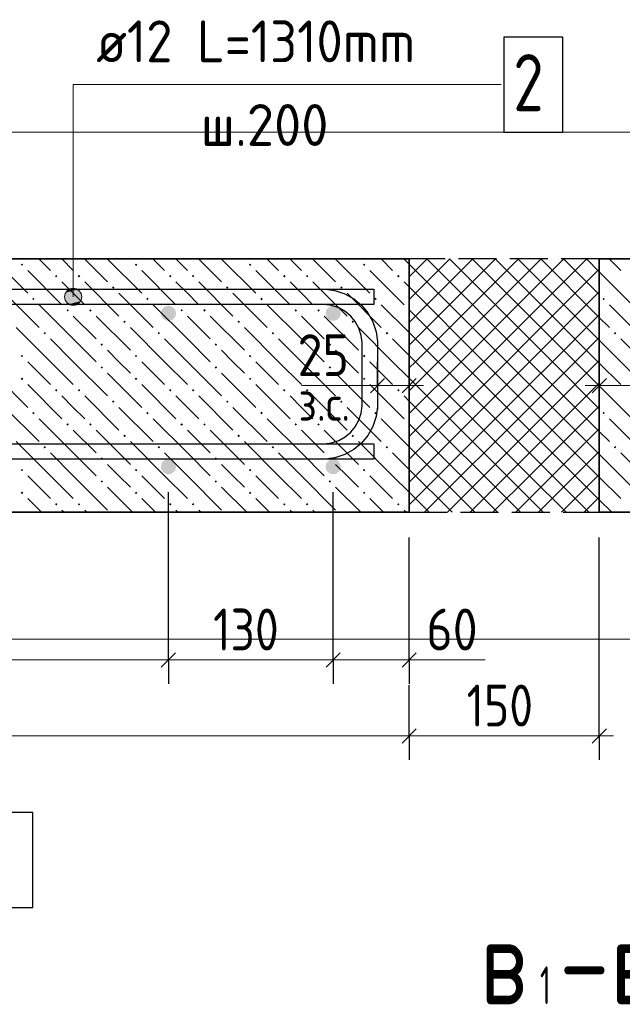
# Model space of a CAD drawing. Header units: millimetres. Extents: x 0 to 42000, y 0 to 29700.
# Tile 60 of 64: x 28697 to 31867, y 20403 to 25582. Entities that reach past the tile are written whole.
import ezdxf

# ---------------------------------------------------------------- set-up
doc = ezdxf.new("R2010")
doc.units = ezdxf.units.MM
doc.linetypes.add('______2', pattern=[270, 200, -70])
for name, color, linetype, lineweight in [('Standard', 7, 'Continuous', 25), ('ЖБ Перекрытие верхний уровень', 7, 'Continuous', 18), ('Обрамление П-обр. равн.', 7, 'Continuous', 25), ('Размерная линия_ общее', 7, 'Continuous', 13), ('Фоновоя арматура Х1', 7, 'Continuous', 25)]:
    doc.layers.add(name, color=color, linetype=linetype, lineweight=lineweight)
doc.layers.add('Утеплитель перекрытие', color=7, linetype='Continuous', true_color=0xa0a0a0)
doc.styles.add('ISOCPEUR', font='txt')

msp = doc.modelspace()

# ---------------------------------------------------------------- hatches: boundary and pattern name
at = {"layer": 'Standard', "linetype": 'Continuous', "lineweight": 13, "transparency": 33554687}
for points in [[(28933.7, 24124.6), (29023.7, 24124.6), (29017.4, 24147.1)], [(28933.7, 24124.6), (29017.4, 24147.1), (28940, 24147.1)], [(28940, 24147.1), (29017.4, 24147.1), (29001.2, 24163.3)], [(28940, 24147.1), (29001.2, 24163.3), (28956.2, 24163.3)], [(28956.2, 24163.3), (29001.2, 24163.3), (28978.7, 24169.6)], [(28940, 24102.1), (29023.7, 24124.6), (28933.7, 24124.6)], [(28940, 24102.1), (29017.4, 24102.1), (29023.7, 24124.6)], [(28956.2, 24085.9), (29017.4, 24102.1), (28940, 24102.1)], [(28956.2, 24085.9), (29001.2, 24085.9), (29017.4, 24102.1)], [(29001.2, 24085.9), (28956.2, 24085.9), (28978.7, 24079.6)]]:
    msp.add_hatch(color=7, dxfattribs=at).paths.add_polyline_path(points)
at = {"layer": 'ЖБ Перекрытие верхний уровень', "linetype": 'Continuous', "lineweight": 18, "transparency": 33554687}
for points in [[(28702.8, 24293.5), (28709.3, 24300), (28715.8, 24293.5), (28709.3, 24287)], [(29302.8, 24293.5), (29309.3, 24300), (29315.8, 24293.5), (29309.3, 24287)], [(29902.8, 24293.5), (29909.3, 24300), (29915.8, 24293.5), (29909.3, 24287)], [(30502.8, 24293.5), (30509.3, 24300), (30515.8, 24293.5), (30509.3, 24287)], [(28882.8, 24233.5), (28889.3, 24240), (28895.8, 24233.5), (28889.3, 24227)], [(29002.8, 24233.5), (29009.3, 24240), (29015.8, 24233.5), (29009.3, 24227)], [(29482.8, 24233.5), (29489.3, 24240), (29495.8, 24233.5), (29489.3, 24227)], [(29602.8, 24233.5), (29609.3, 24240), (29615.8, 24233.5), (29609.3, 24227)], [(30082.8, 24233.5), (30089.3, 24240), (30095.8, 24233.5), (30089.3, 24227)], [(30202.8, 24233.5), (30209.3, 24240), (30215.8, 24233.5), (30209.3, 24227)], [(30682.8, 24233.5), (30689.3, 24240), (30695.8, 24233.5), (30689.3, 24227)], [(29182.8, 24173.5), (29189.3, 24180), (29195.8, 24173.5), (29189.3, 24167)], [(29782.8, 24173.5), (29789.3, 24180), (29795.8, 24173.5), (29789.3, 24167)], [(30382.8, 24173.5), (30389.3, 24180), (30395.8, 24173.5), (30389.3, 24167)], [(28762.8, 24113.5), (28769.3, 24120), (28775.8, 24113.5), (28769.3, 24107)], [(29362.8, 24113.5), (29369.3, 24120), (29375.8, 24113.5), (29369.3, 24107)], [(29962.8, 24113.5), (29969.3, 24120), (29975.8, 24113.5), (29969.3, 24107)], [(30562.8, 24113.5), (30569.3, 24120), (30575.8, 24113.5), (30569.3, 24107)], [(31762.8, 24113.5), (31769.3, 24120), (31775.8, 24113.5), (31769.3, 24107)], [(28942.8, 24053.5), (28949.3, 24060), (28955.8, 24053.5), (28949.3, 24047)], [(29062.8, 24053.5), (29069.3, 24060), (29075.8, 24053.5), (29069.3, 24047)], [(29542.8, 24053.5), (29549.3, 24060), (29555.8, 24053.5), (29549.3, 24047)], [(29662.8, 24053.5), (29669.3, 24060), (29675.8, 24053.5), (29669.3, 24047)], [(30142.8, 24053.5), (30149.3, 24060), (30155.8, 24053.5), (30149.3, 24047)], [(30262.8, 24053.5), (30269.3, 24060), (30275.8, 24053.5), (30269.3, 24047)], [(30742.8, 24053.5), (30746.3, 24057), (30746.3, 24050)], [(29242.8, 23993.5), (29249.3, 24000), (29255.8, 23993.5), (29249.3, 23987)], [(29842.8, 23993.5), (29849.3, 24000), (29855.8, 23993.5), (29849.3, 23987)], [(30442.8, 23993.5), (30449.3, 24000), (30455.8, 23993.5), (30449.3, 23987)], [(28822.8, 23933.5), (28829.3, 23940), (28835.8, 23933.5), (28829.3, 23927)], [(29422.8, 23933.5), (29429.3, 23940), (29435.8, 23933.5), (29429.3, 23927)], [(30022.8, 23933.5), (30029.3, 23940), (30035.8, 23933.5), (30029.3, 23927)], [(30622.8, 23933.5), (30629.3, 23940), (30635.8, 23933.5), (30629.3, 23927)], [(31822.8, 23933.5), (31829.3, 23940), (31835.8, 23933.5), (31829.3, 23927)], [(29122.8, 23873.5), (29129.3, 23880), (29135.8, 23873.5), (29129.3, 23867)], [(29722.8, 23873.5), (29729.3, 23880), (29735.8, 23873.5), (29729.3, 23867)], [(30322.8, 23873.5), (30329.3, 23880), (30335.8, 23873.5), (30329.3, 23867)], [(28702.8, 23813.5), (28709.3, 23820), (28715.8, 23813.5), (28709.3, 23807)], [(29302.8, 23813.5), (29309.3, 23820), (29315.8, 23813.5), (29309.3, 23807)], [(29902.8, 23813.5), (29909.3, 23820), (29915.8, 23813.5), (29909.3, 23807)], [(30502.8, 23813.5), (30509.3, 23820), (30515.8, 23813.5), (30509.3, 23807)], [(29122.8, 23753.5), (29129.3, 23760), (29135.8, 23753.5), (29129.3, 23747)], [(29722.8, 23753.5), (29729.3, 23760), (29735.8, 23753.5), (29729.3, 23747)], [(30322.8, 23753.5), (30329.3, 23760), (30335.8, 23753.5), (30329.3, 23747)], [(28702.8, 23693.5), (28709.3, 23700), (28715.8, 23693.5), (28709.3, 23687)], [(29302.8, 23693.5), (29309.3, 23700), (29315.8, 23693.5), (29309.3, 23687)], [(29902.8, 23693.5), (29909.3, 23700), (29915.8, 23693.5), (29909.3, 23687)], [(30502.8, 23693.5), (30509.3, 23700), (30515.8, 23693.5), (30509.3, 23687)], [(28882.8, 23633.5), (28889.3, 23640), (28895.8, 23633.5), (28889.3, 23627)], [(29002.8, 23633.5), (29009.3, 23640), (29015.8, 23633.5), (29009.3, 23627)], [(29482.8, 23633.5), (29489.3, 23640), (29495.8, 23633.5), (29489.3, 23627)], [(29602.8, 23633.5), (29609.3, 23640), (29615.8, 23633.5), (29609.3, 23627)], [(30082.8, 23633.5), (30089.3, 23640), (30095.8, 23633.5), (30089.3, 23627)], [(30202.8, 23633.5), (30209.3, 23640), (30215.8, 23633.5), (30209.3, 23627)], [(30682.8, 23633.5), (30689.3, 23640), (30695.8, 23633.5), (30689.3, 23627)], [(29182.8, 23573.5), (29189.3, 23580), (29195.8, 23573.5), (29189.3, 23567)], [(29782.8, 23573.5), (29789.3, 23580), (29795.8, 23573.5), (29789.3, 23567)], [(30382.8, 23573.5), (30389.3, 23580), (30395.8, 23573.5), (30389.3, 23567)], [(28762.8, 23513.5), (28769.3, 23520), (28775.8, 23513.5), (28769.3, 23507)], [(29362.8, 23513.5), (29369.3, 23520), (29375.8, 23513.5), (29369.3, 23507)], [(29962.8, 23513.5), (29969.3, 23520), (29975.8, 23513.5), (29969.3, 23507)], [(30562.8, 23513.5), (30569.3, 23520), (30575.8, 23513.5), (30569.3, 23507)], [(31762.8, 23513.5), (31769.3, 23520), (31775.8, 23513.5), (31769.3, 23507)], [(28942.8, 23453.5), (28949.3, 23460), (28955.8, 23453.5), (28949.3, 23447)], [(29062.8, 23453.5), (29069.3, 23460), (29075.8, 23453.5), (29069.3, 23447)], [(29542.8, 23453.5), (29549.3, 23460), (29555.8, 23453.5), (29549.3, 23447)], [(29662.8, 23453.5), (29669.3, 23460), (29675.8, 23453.5), (29669.3, 23447)], [(30142.8, 23453.5), (30149.3, 23460), (30155.8, 23453.5), (30149.3, 23447)], [(30262.8, 23453.5), (30269.3, 23460), (30275.8, 23453.5), (30269.3, 23447)], [(30742.8, 23453.5), (30746.3, 23457), (30746.3, 23450)], [(29242.8, 23393.5), (29249.3, 23400), (29255.8, 23393.5), (29249.3, 23387)], [(29842.8, 23393.5), (29849.3, 23400), (29855.8, 23393.5), (29849.3, 23387)], [(30442.8, 23393.5), (30449.3, 23400), (30455.8, 23393.5), (30449.3, 23387)], [(28822.8, 23333.5), (28829.3, 23340), (28835.8, 23333.5), (28829.3, 23327)], [(29422.8, 23333.5), (29429.3, 23340), (29435.8, 23333.5), (29429.3, 23327)], [(30022.8, 23333.5), (30029.3, 23340), (30035.8, 23333.5), (30029.3, 23327)], [(30622.8, 23333.5), (30629.3, 23340), (30635.8, 23333.5), (30629.3, 23327)], [(31822.8, 23333.5), (31829.3, 23340), (31835.8, 23333.5), (31829.3, 23327)], [(29122.8, 23273.5), (29129.3, 23280), (29135.8, 23273.5), (29129.3, 23267)], [(29722.8, 23273.5), (29729.3, 23280), (29735.8, 23273.5), (29729.3, 23267)], [(30322.8, 23273.5), (30329.3, 23280), (30335.8, 23273.5), (30329.3, 23267)], [(28702.8, 23213.5), (28709.3, 23220), (28715.8, 23213.5), (28709.3, 23207)], [(29302.8, 23213.5), (29309.3, 23220), (29315.8, 23213.5), (29309.3, 23207)], [(29902.8, 23213.5), (29909.3, 23220), (29915.8, 23213.5), (29909.3, 23207)], [(30502.8, 23213.5), (30509.3, 23220), (30515.8, 23213.5), (30509.3, 23207)], [(29122.8, 23153.5), (29129.3, 23160), (29135.8, 23153.5), (29129.3, 23147)], [(29722.8, 23153.5), (29729.3, 23160), (29735.8, 23153.5), (29729.3, 23147)], [(30322.8, 23153.5), (30329.3, 23160), (30335.8, 23153.5), (30329.3, 23147)], [(28702.8, 23093.5), (28709.3, 23100), (28715.8, 23093.5), (28709.3, 23087)], [(29302.8, 23093.5), (29309.3, 23100), (29315.8, 23093.5), (29309.3, 23087)], [(29902.8, 23093.5), (29909.3, 23100), (29915.8, 23093.5), (29909.3, 23087)], [(30502.8, 23093.5), (30509.3, 23100), (30515.8, 23093.5), (30509.3, 23087)], [(28882.8, 23033.5), (28889.3, 23040), (28895.8, 23033.5), (28889.3, 23027)], [(29002.8, 23033.5), (29009.3, 23040), (29015.8, 23033.5), (29009.3, 23027)], [(29482.8, 23033.5), (29489.3, 23040), (29495.8, 23033.5), (29489.3, 23027)], [(29602.8, 23033.5), (29609.3, 23040), (29615.8, 23033.5), (29609.3, 23027)], [(30082.8, 23033.5), (30089.3, 23040), (30095.8, 23033.5), (30089.3, 23027)], [(30202.8, 23033.5), (30209.3, 23040), (30215.8, 23033.5), (30209.3, 23027)], [(30682.8, 23033.5), (30689.3, 23040), (30695.8, 23033.5), (30689.3, 23027)]]:
    msp.add_hatch(color=7, dxfattribs=at).paths.add_polyline_path(points, flags=16)
at = {"layer": 'Фоновоя арматура Х1', "linetype": 'Continuous', "lineweight": 18, "transparency": 33554687}
for points in [[(29519.7, 24038), (29516.6, 24053.3), (29507.9, 24066.2), (29495, 24074.9), (29479.7, 24078), (29464.3, 24074.9), (29451.4, 24066.2), (29442.7, 24053.3), (29439.7, 24038), (29442.7, 24022.7), (29451.4, 24009.7), (29464.3, 24001), (29479.7, 23998), (29495, 24001), (29507.9, 24009.7), (29516.6, 24022.7)], [(30386.3, 24038), (30383.3, 24053.3), (30374.6, 24066.2), (30361.6, 24074.9), (30346.3, 24078), (30331, 24074.9), (30318, 24066.2), (30309.4, 24053.3), (30306.3, 24038), (30309.4, 24022.7), (30318, 24009.7), (30331, 24001), (30346.3, 23998), (30361.6, 24001), (30374.6, 24009.7), (30383.3, 24022.7)], [(29519.7, 23231.3), (29516.6, 23246.6), (29507.9, 23259.6), (29495, 23268.2), (29479.7, 23271.3), (29464.3, 23268.2), (29451.4, 23259.6), (29442.7, 23246.6), (29439.7, 23231.3), (29442.7, 23216), (29451.4, 23203), (29464.3, 23194.3), (29479.7, 23191.3), (29495, 23194.3), (29507.9, 23203), (29516.6, 23216)], [(30386.3, 23231.3), (30383.3, 23246.6), (30374.6, 23259.6), (30361.6, 23268.2), (30346.3, 23271.3), (30331, 23268.2), (30318, 23259.6), (30309.4, 23246.6), (30306.3, 23231.3), (30309.4, 23216), (30318, 23203), (30331, 23194.3), (30346.3, 23191.3), (30361.6, 23194.3), (30374.6, 23203), (30383.3, 23216)]]:
    msp.add_hatch(color=7, dxfattribs=at).paths.add_polyline_path(points)

# ---------------------------------------------------------------- linework, layer by layer
at = {"layer": 'Standard', "color": 7, "linetype": 'Continuous', "lineweight": 35, "transparency": 33554687}
for p, q in [((30746.3, 24324.6), (30746.3, 22991.3)), ((31746.3, 24324.6), (31746.3, 22991.3))]:
    msp.add_line(p, q, dxfattribs=at)
at = {"layer": 'Standard', "color": 7, "linetype": 'Continuous', "lineweight": 13, "transparency": 33554687}
for p, q in [((28978.7, 24169.6), (28978.7, 24169.6)), ((28933.7, 24124.6), (28933.7, 24124.6)), ((29023.7, 24124.6), (29023.7, 24124.6)), ((28978.7, 24079.6), (28978.7, 24079.6)), ((30579.7, 23658), (30179.7, 23658)), ((30746.3, 22214.8), (31146.3, 22214.8))]:
    msp.add_line(p, q, dxfattribs=at)
msp.add_lwpolyline([(28978.7, 24124.6), (28978.7, 25241.3), (31230.4, 25241.3)], dxfattribs=at)
at = {"layer": 'Standard', "color": 254, "linetype": 'Continuous', "lineweight": 18, "true_color": 0xc4c4ff, "transparency": 33554687}
msp.add_lwpolyline([(20993.5, 22324.6), (39099.1, 22324.6), (39099.1, 24991.3), (20993.5, 24991.3), (20993.5, 22324.6)], dxfattribs=at)
at = {"layer": 'Standard', "color": 7, "linetype": 'Continuous', "lineweight": 13, "transparency": 33554687}
msp.add_circle((28978.7, 24124.6), 45, dxfattribs=at)
at = {"layer": 'ЖБ Перекрытие верхний уровень', "color": 7, "linetype": 'Continuous', "lineweight": 35, "transparency": 33554687}
for p, q in [((30746.3, 24324.6), (25079.7, 24324.6)), ((38432.5, 24324.6), (31746.3, 24324.6)), ((25079.7, 22991.3), (30746.3, 22991.3)), ((31746.3, 22991.3), (38432.5, 22991.3))]:
    msp.add_line(p, q, dxfattribs=at)
at = {"layer": 'ЖБ Перекрытие верхний уровень', "color": 9, "linetype": 'Continuous', "lineweight": 18, "true_color": 0xc7c7c7, "transparency": 33554687}
for p, q in [((28559.3, 24323.5), (28739.3, 24143.5)), ((28798.2, 24324.6), (28859.3, 24263.5)), ((28918.2, 24324.6), (28979.3, 24263.5)), ((29038.2, 24324.6), (29159.3, 24203.5)), ((29159.3, 24323.5), (29339.3, 24143.5)), ((29279.3, 24323.5), (29278.2, 24324.6)), ((29398.2, 24324.6), (29459.3, 24263.5)), ((29518.2, 24324.6), (29579.3, 24263.5)), ((29638.2, 24324.6), (29759.3, 24203.5)), ((29759.3, 24323.5), (29939.3, 24143.5)), ((29879.3, 24323.5), (29878.2, 24324.6)), ((29998.2, 24324.6), (30059.3, 24263.5)), ((30118.2, 24324.6), (30179.3, 24263.5)), ((30238.2, 24324.6), (30359.3, 24203.5)), ((30359.3, 24323.5), (30539.3, 24143.5)), ((30479.3, 24323.5), (30478.2, 24324.6)), ((30598.2, 24324.6), (30659.3, 24263.5)), ((30718.2, 24324.6), (30746.3, 24296.5)), ((31798.2, 24324.6), (31859.3, 24263.5)), ((28739.3, 24263.5), (28919.3, 24083.5)), ((29339.3, 24263.5), (29519.3, 24083.5)), ((29939.3, 24263.5), (30119.3, 24083.5)), ((30539.3, 24263.5), (30719.3, 24083.5)), ((31746.3, 24256.5), (31919.3, 24083.5)), ((28979.3, 24143.5), (28919.3, 24203.5)), ((29039.3, 24203.5), (29219.3, 24023.5)), ((29579.3, 24143.5), (29519.3, 24203.5)), ((29639.3, 24203.5), (29819.3, 24023.5)), ((30179.3, 24143.5), (30119.3, 24203.5)), ((30239.3, 24203.5), (30419.3, 24023.5)), ((30746.3, 24176.5), (30719.3, 24203.5)), ((28619.3, 24143.5), (28799.3, 23963.5)), ((29039.3, 24083.5), (28979.3, 24143.5)), ((29219.3, 24143.5), (29399.3, 23963.5)), ((29639.3, 24083.5), (29579.3, 24143.5)), ((29819.3, 24143.5), (29999.3, 23963.5)), ((30239.3, 24083.5), (30179.3, 24143.5)), ((30419.3, 24143.5), (30599.3, 23963.5)), ((28979.3, 23903.5), (28799.3, 24083.5)), ((29579.3, 23903.5), (29399.3, 24083.5)), ((30179.3, 23903.5), (29999.3, 24083.5)), ((30746.3, 23936.5), (30599.3, 24083.5)), ((31979.3, 23903.5), (31799.3, 24083.5)), ((28979.3, 24023.5), (29099.3, 23903.5)), ((29099.3, 24023.5), (29279.3, 23843.5)), ((29579.3, 24023.5), (29699.3, 23903.5)), ((29699.3, 24023.5), (29879.3, 23843.5)), ((30179.3, 24023.5), (30299.3, 23903.5)), ((30299.3, 24023.5), (30479.3, 23843.5)), ((31746.3, 24016.5), (31799.3, 23963.5)), ((28859.3, 23783.5), (28679.3, 23963.5)), ((29459.3, 23783.5), (29279.3, 23963.5)), ((30059.3, 23783.5), (29879.3, 23963.5)), ((30659.3, 23783.5), (30479.3, 23963.5)), ((28859.3, 23903.5), (28979.3, 23783.5)), ((28979.3, 23903.5), (29099.3, 23783.5)), ((29459.3, 23903.5), (29579.3, 23783.5)), ((29579.3, 23903.5), (29699.3, 23783.5)), ((30059.3, 23903.5), (30179.3, 23783.5)), ((30179.3, 23903.5), (30299.3, 23783.5)), ((30659.3, 23903.5), (30746.3, 23816.5)), ((31859.3, 23783.5), (31746.3, 23896.5)), ((31859.3, 23903.5), (31979.3, 23783.5)), ((29219.3, 23783.5), (29159.3, 23843.5)), ((29819.3, 23783.5), (29759.3, 23843.5)), ((30419.3, 23783.5), (30359.3, 23843.5)), ((28739.3, 23783.5), (28859.3, 23663.5)), ((28859.3, 23783.5), (28979.3, 23663.5)), ((28979.3, 23783.5), (29159.3, 23603.5)), ((29279.3, 23723.5), (29219.3, 23783.5)), ((29339.3, 23783.5), (29459.3, 23663.5)), ((29459.3, 23783.5), (29579.3, 23663.5)), ((29579.3, 23783.5), (29759.3, 23603.5)), ((29879.3, 23723.5), (29819.3, 23783.5)), ((29939.3, 23783.5), (30059.3, 23663.5)), ((30059.3, 23783.5), (30179.3, 23663.5)), ((30179.3, 23783.5), (30359.3, 23603.5)), ((30479.3, 23723.5), (30419.3, 23783.5)), ((30539.3, 23783.5), (30659.3, 23663.5)), ((30659.3, 23783.5), (30746.3, 23696.5)), ((31746.3, 23776.5), (31859.3, 23663.5)), ((31859.3, 23783.5), (31979.3, 23663.5)), ((28559.3, 23723.5), (28739.3, 23543.5)), ((29159.3, 23723.5), (29339.3, 23543.5)), ((29759.3, 23723.5), (29939.3, 23543.5)), ((30359.3, 23723.5), (30539.3, 23543.5)), ((28739.3, 23663.5), (28919.3, 23483.5)), ((29339.3, 23663.5), (29519.3, 23483.5)), ((29939.3, 23663.5), (30119.3, 23483.5)), ((30539.3, 23663.5), (30719.3, 23483.5)), ((31746.3, 23656.5), (31919.3, 23483.5)), ((28979.3, 23543.5), (28919.3, 23603.5)), ((29039.3, 23603.5), (29219.3, 23423.5)), ((29579.3, 23543.5), (29519.3, 23603.5)), ((29639.3, 23603.5), (29819.3, 23423.5)), ((30179.3, 23543.5), (30119.3, 23603.5)), ((30239.3, 23603.5), (30419.3, 23423.5)), ((30746.3, 23576.5), (30719.3, 23603.5)), ((28619.3, 23543.5), (28799.3, 23363.5)), ((29039.3, 23483.5), (28979.3, 23543.5)), ((29219.3, 23543.5), (29399.3, 23363.5)), ((29639.3, 23483.5), (29579.3, 23543.5)), ((29819.3, 23543.5), (29999.3, 23363.5)), ((30239.3, 23483.5), (30179.3, 23543.5)), ((30419.3, 23543.5), (30599.3, 23363.5)), ((28979.3, 23303.5), (28799.3, 23483.5)), ((29579.3, 23303.5), (29399.3, 23483.5)), ((30179.3, 23303.5), (29999.3, 23483.5)), ((30746.3, 23336.5), (30599.3, 23483.5)), ((31979.3, 23303.5), (31799.3, 23483.5)), ((28979.3, 23423.5), (29099.3, 23303.5)), ((29099.3, 23423.5), (29279.3, 23243.5)), ((29579.3, 23423.5), (29699.3, 23303.5)), ((29699.3, 23423.5), (29879.3, 23243.5)), ((30179.3, 23423.5), (30299.3, 23303.5)), ((30299.3, 23423.5), (30479.3, 23243.5)), ((31746.3, 23416.5), (31799.3, 23363.5)), ((28859.3, 23183.5), (28679.3, 23363.5)), ((29459.3, 23183.5), (29279.3, 23363.5)), ((30059.3, 23183.5), (29879.3, 23363.5)), ((30659.3, 23183.5), (30479.3, 23363.5)), ((28859.3, 23303.5), (28979.3, 23183.5)), ((28979.3, 23303.5), (29099.3, 23183.5)), ((29459.3, 23303.5), (29579.3, 23183.5)), ((29579.3, 23303.5), (29699.3, 23183.5)), ((30059.3, 23303.5), (30179.3, 23183.5)), ((30179.3, 23303.5), (30299.3, 23183.5)), ((30659.3, 23303.5), (30746.3, 23216.5)), ((31859.3, 23183.5), (31746.3, 23296.5)), ((31859.3, 23303.5), (31979.3, 23183.5)), ((29219.3, 23183.5), (29159.3, 23243.5)), ((29819.3, 23183.5), (29759.3, 23243.5)), ((30419.3, 23183.5), (30359.3, 23243.5)), ((28739.3, 23183.5), (28859.3, 23063.5)), ((28859.3, 23183.5), (28979.3, 23063.5)), ((28979.3, 23183.5), (29159.3, 23003.5)), ((29279.3, 23123.5), (29219.3, 23183.5)), ((29339.3, 23183.5), (29459.3, 23063.5)), ((29459.3, 23183.5), (29579.3, 23063.5)), ((29579.3, 23183.5), (29759.3, 23003.5)), ((29879.3, 23123.5), (29819.3, 23183.5)), ((29939.3, 23183.5), (30059.3, 23063.5)), ((30059.3, 23183.5), (30179.3, 23063.5)), ((30179.3, 23183.5), (30359.3, 23003.5)), ((30479.3, 23123.5), (30419.3, 23183.5)), ((30539.3, 23183.5), (30659.3, 23063.5)), ((30659.3, 23183.5), (30746.3, 23096.5)), ((31746.3, 23176.5), (31859.3, 23063.5)), ((31859.3, 23183.5), (31979.3, 23063.5)), ((29159.3, 23123.5), (29291.5, 22991.3)), ((29759.3, 23123.5), (29891.5, 22991.3)), ((30359.3, 23123.5), (30491.5, 22991.3)), ((28739.3, 23063.5), (28811.5, 22991.3)), ((29339.3, 23063.5), (29411.5, 22991.3)), ((29939.3, 23063.5), (30011.5, 22991.3)), ((30539.3, 23063.5), (30611.5, 22991.3)), ((31746.3, 23056.5), (31811.5, 22991.3)), ((28931.5, 22991.3), (28919.3, 23003.5)), ((29039.3, 23003.5), (29051.5, 22991.3)), ((29531.5, 22991.3), (29519.3, 23003.5)), ((29639.3, 23003.5), (29651.5, 22991.3)), ((30131.5, 22991.3), (30119.3, 23003.5)), ((30239.3, 23003.5), (30251.5, 22991.3)), ((30731.5, 22991.3), (30719.3, 23003.5))]:
    msp.add_line(p, q, dxfattribs=at)
at = {"layer": 'Обрамление П-обр. равн.', "color": 7, "linetype": 'Continuous', "lineweight": 25, "transparency": 33554687}
for points in [[(31243.7, 24991.3), (31553.7, 24991.3), (31553.7, 25491.3), (31243.7, 25491.3), (31243.7, 24991.3)], [(28425.8, 20913), (28765.8, 20913), (28765.8, 21413), (28425.8, 21413), (28425.8, 20913)]]:
    msp.add_lwpolyline(points, dxfattribs=at)
at = {"layer": 'Обрамление П-обр. равн.', "color": 38, "linetype": 'Continuous', "lineweight": 25, "true_color": 0x5f1e0f, "transparency": 33554687}
for points in [[(25513.1, 24164.6), (30559.7, 24164.6), (30559.7, 24084.6)], [(26499.7, 24164.6), (30305.2, 24164.6), (30355.5, 24157.6), (30407.7, 24140.4), (30455.8, 24113.5), (30495.4, 24080.4), (30528.5, 24040.8), (30555.4, 23992.7), (30572.7, 23940.4), (30579.7, 23890.2), (30579.7, 23545.7), (30572.7, 23495.5), (30555.4, 23443.2), (30528.5, 23395.1), (30495.4, 23355.5), (30455.8, 23322.4), (30407.7, 23295.5), (30355.5, 23278.3), (30305.2, 23271.3), (26499.7, 23271.3)], [(30559.7, 24084.6), (25518.6, 24084.6)], [(26499.7, 23351.3), (30299.7, 23351.3), (30337.3, 23356.5), (30375.3, 23369.1), (30410.2, 23388.6), (30438.6, 23412.3), (30462.3, 23440.7), (30481.9, 23475.6), (30494.4, 23513.7), (30499.7, 23551.3), (30499.7, 23884.7), (30494.4, 23922.2), (30481.9, 23960.3), (30462.3, 23995.2), (30438.6, 24023.6), (30410.2, 24047.3), (30375.3, 24066.8), (30337.3, 24079.4), (30299.7, 24084.6), (26499.7, 24084.6)], [(25518.6, 23351.3), (30559.7, 23351.3), (30559.7, 23271.3), (25513.1, 23271.3)]]:
    msp.add_lwpolyline(points, dxfattribs=at)
at = {"layer": 'Размерная линия_ общее', "color": 253, "linetype": 'Continuous', "lineweight": -3, "true_color": 0xa0a0a0, "transparency": 33554687}
for p, q in [((30579.7, 23658), (30579.7, 23783)), ((30746.3, 23658), (30746.3, 23783)), ((31746.3, 23658), (31746.3, 23783)), ((30579.7, 23658), (30579.7, 23533)), ((30746.3, 23658), (30746.3, 23533)), ((31746.3, 23658), (31746.3, 23533)), ((31746.3, 21814.8), (31746.3, 22858)), ((29479.7, 22214.8), (29479.7, 22339.8)), ((30346.3, 22214.8), (30346.3, 22339.8)), ((30746.3, 22214.8), (30746.3, 22339.8)), ((29479.7, 22214.8), (29479.7, 22089.8)), ((30346.3, 22214.8), (30346.3, 22089.8)), ((30746.3, 22214.8), (30746.3, 22089.8)), ((30746.3, 21814.8), (30746.3, 21939.8)), ((31746.3, 21814.8), (31746.3, 21939.8)), ((30746.3, 21814.8), (30746.3, 21689.8)), ((31746.3, 21814.8), (31746.3, 21689.8))]:
    msp.add_line(p, q, dxfattribs=at)
at = {"layer": 'Размерная линия_ общее', "color": 7, "linetype": 'Continuous', "lineweight": 25, "transparency": 33554687}
for p, q in [((30617.2, 23695.5), (30542.2, 23620.5)), ((30783.8, 23695.5), (30708.8, 23620.5)), ((31708.8, 23620.5), (31783.8, 23695.5)), ((29442.2, 22177.3), (29517.2, 22252.3)), ((30308.8, 22177.3), (30383.8, 22252.3)), ((30708.8, 22177.3), (30783.8, 22252.3)), ((30708.8, 21777.3), (30783.8, 21852.3)), ((31708.8, 21777.3), (31783.8, 21852.3))]:
    msp.add_line(p, q, dxfattribs=at)
at = {"layer": 'Размерная линия_ общее', "color": 7, "linetype": 'Continuous', "lineweight": 13, "transparency": 33554687}
for p, q in [((30579.7, 23658), (30504.7, 23658)), ((30746.3, 23658), (30579.7, 23658)), ((30746.3, 23658), (30821.3, 23658)), ((31746.3, 23658), (31671.3, 23658)), ((31746.3, 23658), (31913, 23658)), ((25479.7, 22214.8), (29479.7, 22214.8)), ((29479.7, 22214.8), (30346.3, 22214.8)), ((30346.3, 22214.8), (30746.3, 22214.8)), ((30746.3, 22214.8), (30821.3, 22214.8)), ((25079.7, 21814.8), (30746.3, 21814.8)), ((30746.3, 21814.8), (31746.3, 21814.8)), ((31746.3, 21814.8), (31821.3, 21814.8))]:
    msp.add_line(p, q, dxfattribs=at)
at = {"layer": 'Размерная линия_ общее', "color": 253, "linetype": 'Continuous', "lineweight": -3, "true_color": 0xa0a0a0, "transparency": 33554687}
for points in [[(29479.7, 22214.8), (29479.7, 22231.8), (29479.7, 22231.8), (29479.7, 22231.8), (29479.7, 22231.8), (29479.7, 23098)], [(30346.3, 22214.8), (30346.3, 22231.8), (30346.3, 22231.8), (30346.3, 23098)], [(30746.3, 22214.8), (30746.3, 22231.8), (30746.3, 22231.8), (30746.3, 22858)], [(30746.3, 21814.8), (30746.3, 21831.8), (30746.3, 21831.8), (30746.3, 22081.4)]]:
    msp.add_lwpolyline(points, dxfattribs=at)
at = {"layer": 'Утеплитель перекрытие', "color": 252, "linetype": 'Continuous', "lineweight": 18, "true_color": 0x8f8f8f, "transparency": 33554687}
for p, q in [((30746.3, 24230.5), (30840.5, 24324.6)), ((30746.3, 24110.5), (30960.5, 24324.6)), ((30746.3, 23990.5), (31080.5, 24324.6)), ((30746.3, 23870.5), (31200.5, 24324.6)), ((30746.3, 24296.5), (31259.3, 23783.5)), ((30779.3, 23783.5), (31320.5, 24324.6)), ((30838.2, 24324.6), (31379.3, 23783.5)), ((30958.2, 24324.6), (31379.3, 23903.5)), ((31078.2, 24324.6), (31379.3, 24023.5)), ((31198.2, 24324.6), (31379.3, 24143.5)), ((31318.2, 24324.6), (31379.3, 24263.5)), ((31379.3, 24263.5), (31440.5, 24324.6)), ((31379.3, 24143.5), (31560.5, 24324.6)), ((31379.3, 24023.5), (31680.5, 24324.6)), ((31438.2, 24324.6), (31746.3, 24016.5)), ((31558.2, 24324.6), (31746.3, 24136.5)), ((31678.2, 24324.6), (31746.3, 24256.5)), ((30899.3, 23783.5), (31379.3, 24263.5)), ((31379.3, 23903.5), (31746.3, 24270.5)), ((31379.3, 24263.5), (31746.3, 23896.5)), ((30746.3, 24176.5), (31139.3, 23783.5)), ((31019.3, 23783.5), (31379.3, 24143.5)), ((31379.3, 23783.5), (31746.3, 24150.5)), ((31379.3, 24143.5), (31739.3, 23783.5)), ((30746.3, 24056.5), (31019.3, 23783.5)), ((31139.3, 23783.5), (31379.3, 24023.5)), ((31379.3, 24023.5), (31619.3, 23783.5)), ((31499.3, 23783.5), (31746.3, 24030.5)), ((30746.3, 23936.5), (30899.3, 23783.5)), ((31259.3, 23783.5), (31379.3, 23903.5)), ((31379.3, 23903.5), (31499.3, 23783.5)), ((31619.3, 23783.5), (31746.3, 23910.5)), ((30746.3, 23816.5), (30779.3, 23783.5)), ((30746.3, 23750.5), (30779.3, 23783.5)), ((30746.3, 23630.5), (30899.3, 23783.5)), ((30746.3, 23510.5), (31019.3, 23783.5)), ((30746.3, 23390.5), (31139.3, 23783.5)), ((30746.3, 23270.5), (31259.3, 23783.5)), ((30746.3, 23150.5), (31379.3, 23783.5)), ((30779.3, 23783.5), (31379.3, 23183.5)), ((30899.3, 23783.5), (31379.3, 23303.5)), ((31019.3, 23783.5), (31379.3, 23423.5)), ((31139.3, 23783.5), (31379.3, 23543.5)), ((31259.3, 23783.5), (31379.3, 23663.5)), ((31379.3, 23663.5), (31499.3, 23783.5)), ((31379.3, 23543.5), (31619.3, 23783.5)), ((31379.3, 23423.5), (31739.3, 23783.5)), ((31379.3, 23783.5), (31746.3, 23416.5)), ((31499.3, 23783.5), (31746.3, 23536.5)), ((31619.3, 23783.5), (31746.3, 23656.5)), ((31739.3, 23783.5), (31746.3, 23790.5)), ((31739.3, 23783.5), (31746.3, 23776.5)), ((30746.3, 23696.5), (31379.3, 23063.5)), ((31379.3, 23303.5), (31746.3, 23670.5)), ((30746.3, 23030.5), (31379.3, 23663.5)), ((31379.3, 23663.5), (31746.3, 23296.5)), ((30746.3, 23576.5), (31331.5, 22991.3)), ((30827.1, 22991.3), (31379.3, 23543.5)), ((31379.3, 23183.5), (31746.3, 23550.5)), ((31379.3, 23543.5), (31746.3, 23176.5)), ((30746.3, 23456.5), (31211.5, 22991.3)), ((30947.1, 22991.3), (31379.3, 23423.5)), ((31379.3, 23063.5), (31746.3, 23430.5)), ((31379.3, 23423.5), (31746.3, 23056.5)), ((30746.3, 23336.5), (31091.5, 22991.3)), ((31427.1, 22991.3), (31746.3, 23310.5)), ((31067.1, 22991.3), (31379.3, 23303.5)), ((31379.3, 23303.5), (31691.5, 22991.3)), ((30746.3, 23216.5), (30971.5, 22991.3)), ((31187.1, 22991.3), (31379.3, 23183.5)), ((31379.3, 23183.5), (31571.5, 22991.3)), ((31547.1, 22991.3), (31746.3, 23190.5)), ((30746.3, 23096.5), (30851.5, 22991.3)), ((31307.1, 22991.3), (31379.3, 23063.5)), ((31379.3, 23063.5), (31451.5, 22991.3)), ((31667.1, 22991.3), (31746.3, 23070.5))]:
    msp.add_line(p, q, dxfattribs=at)
at = {"layer": 'Утеплитель перекрытие', "color": 253, "linetype": '______2', "lineweight": -3, "true_color": 0xa0a0a0, "transparency": 33554687}
for p, q in [((31746.3, 24324.6), (30746.3, 24324.6)), ((30746.3, 22991.3), (31746.3, 22991.3))]:
    msp.add_line(p, q, dxfattribs=at)

# ---------------------------------------------------------------- texts
at = {"layer": 'Standard', "color": 7, "linetype": 'Continuous', "lineweight": 50, "transparency": 33554687, "attachment_point": 7, "style": 'ISOCPEUR'}
for s, insert, char_height, width in [('\\W0.78;в', (31119.6, 20403.5), 450, 489.615), ('\\W0.87;-в', (31534.6, 20403.5), 450, 826.225), ('\\W0.56;1', (31434.6, 20403.5), 200, 155.556)]:
    msp.add_mtext(s, dxfattribs=dict(at, insert=insert, char_height=char_height, width=width))
at = {"layer": 'Обрамление П-обр. равн.', "color": 7, "linetype": 'Continuous', "lineweight": 13, "transparency": 33554687, "attachment_point": 7, "style": 'ISOCPEUR'}
for s, insert, char_height, width in [('\\W0.92;ø12 L=1310mm ', (29099.7, 25358.6), 220, 2058.236), ('\\W0.78;2', (31293.7, 25101.3), 300, 326.407), ('\\W0.95;ш.200 ', (29649.7, 24918.6), 220, 962.136)]:
    msp.add_mtext(s, dxfattribs=dict(at, insert=insert, char_height=char_height, width=width))
at = {"layer": 'Размерная линия_ общее', "color": 7, "linetype": 'Continuous', "lineweight": 25, "transparency": 33554687, "char_height": 220, "attachment_point": 7, "style": 'ISOCPEUR'}
for s, insert, width in [('\\W0.87;25', (30159.2, 23708), 403.924), ('\\W0.83;130', (29715, 22264.8), 508.586), ('\\W0.87;60', (30836.7, 22264.8), 403.924), ('\\W0.83;150', (31048.3, 21864.8), 508.579)]:
    msp.add_mtext(s, dxfattribs=dict(at, insert=insert, width=width))
at = {"layer": 'Размерная линия_ общее', "color": 7, "linetype": 'Continuous', "lineweight": 18, "transparency": 33554687, "insert": (30163.6, 23472.9), "char_height": 180, "width": 413.948, "attachment_point": 7, "style": 'ISOCPEUR'}
msp.add_mtext('\\W0.90;з.с.', dxfattribs=at)

doc.saveas('drawing.dxf')
